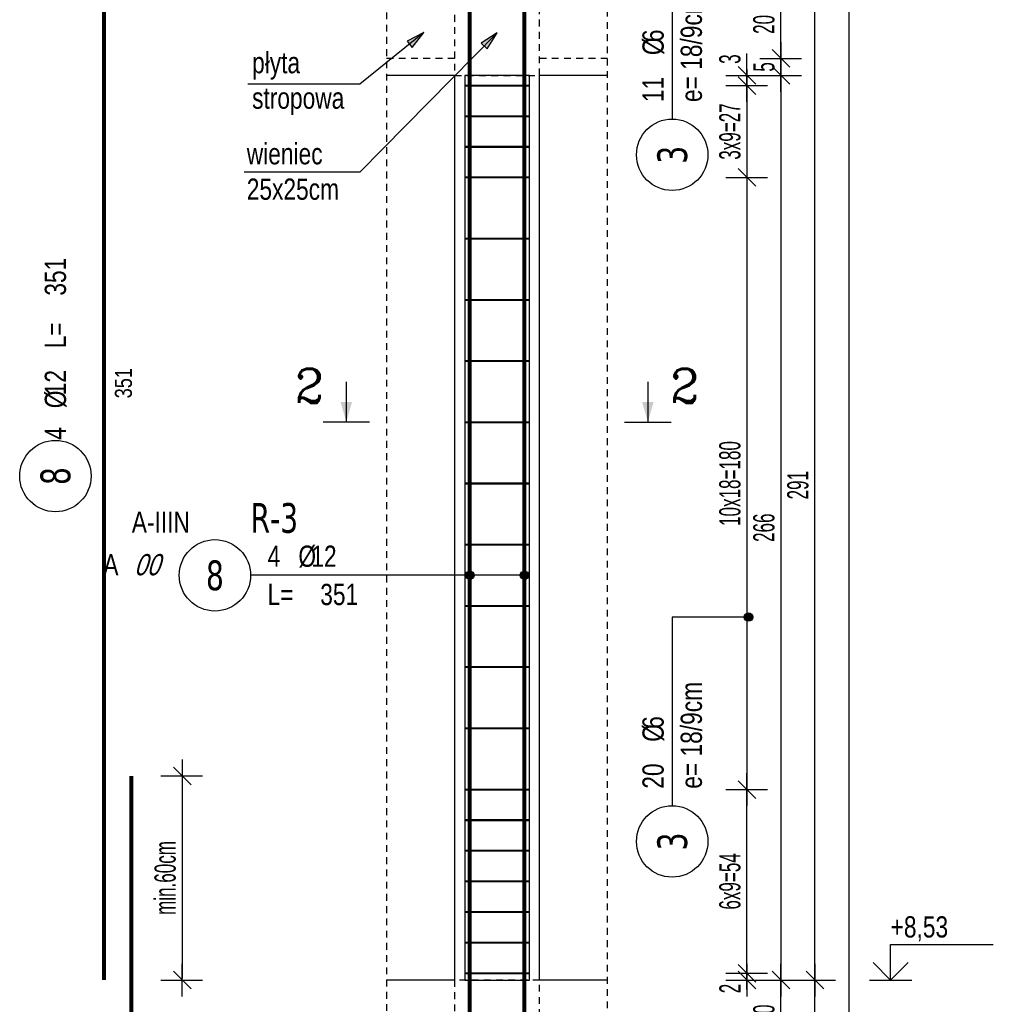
# Model space of a CAD drawing. Header units: millimetres. Extents: x 11988 to 14650, y -1596 to 604.
# Tile 21 of 38: x 12641 to 12927, y 43 to 332. Entities that reach past the tile are written whole.
import ezdxf
from ezdxf.enums import TextEntityAlignment as Align

# ---------------------------------------------------------------- set-up
doc = ezdxf.new("R2010")
doc.units = ezdxf.units.MM
doc.header["$LTSCALE"] = 10
doc.linetypes.add('MP', pattern=[0.36, 0.2, -0.16])
for name, color, linetype in [('BA_txg', 3, 'Continuous'), ('BA_wic', 1, 'Continuous'), ('BA_wis', 2, 'Continuous'), ('BA_wym', 1, 'Continuous'), ('BZ_kot', 7, 'Continuous'), ('BZ_odn', 1, 'Continuous'), ('BZ_opi1', 7, 'Continuous'), ('BZ_opi2', 4, 'Continuous'), ('BZ_opi3', 30, 'Continuous'), ('BZ_opi4', 53, 'Continuous'), ('BZ_P_roz', 11, 'Continuous'), ('BZ_P_wid', 3, 'Continuous'), ('BZ_P_wyc', 134, 'Continuous'), ('BZ_txs', 2, 'Continuous'), ('BZ_wym', 1, 'Continuous')]:
    doc.layers.add(name, color=color, linetype=linetype)
doc.layers.add('BZ_obroz', color=137, linetype='Continuous', plot=False)
doc.layers.add('BZ_pom', color=6, linetype='Continuous', plot=False)
doc.styles.add('BIKTBG', font='tahoma.ttf', dxfattribs={"width": 0.85})
doc.styles.add('BIKTC', font='bikromsw.shx', dxfattribs={"width": 0.85})
doc.styles.add('BIKTS', font='bikromsw.shx', dxfattribs={"width": 0.8})
doc.styles.add('BIKWYM', font='bikromsw.shx', dxfattribs={"width": 0.6})
doc.styles.add('ROMANC', font='ROMANC.SHX')
doc.dimstyles.new('BA_KR_25_cm', dxfattribs={"dimscale": 0.25, "dimtxt": 25, "dimasz": 1.666667, "dimexe": 24, "dimexo": 0, "dimgap": 0, "dimtad": 0, "dimdec": 1, "dimrnd": 0.5, "dimzin": 9, "dimdsep": 46, "dimtxsty": 'BIKWYM', "dimblk": 'WYM-KR', "dimcen": 0, "dimdle": 20, "dimclrd": 256, "dimclre": 256, "dimclrt": 2, "dimadec": 0, "dimazin": 0, "dimtfac": 0.033333, "dimtdec": 1, "dimtmove": 0, "dimatfit": 3, "dimldrblk": 'WYM-KR', "dimfxl": 25, "dimfxlon": 1, "dimtvp": 0.8, "dimtolj": 1, "dimarcsym": 0})
doc.dimstyles.new('BZ_KP_25_cm', dxfattribs={"dimscale": 0.25, "dimtxt": 25, "dimasz": 1.666667, "dimexe": 24, "dimexo": 0, "dimgap": 0, "dimtad": 0, "dimdec": 1, "dimrnd": 0.5, "dimzin": 9, "dimdsep": 46, "dimtxsty": 'BIKWYM', "dimblk": 'WYM-KR', "dimblk1": 'WYM-KP', "dimblk2": 'WYM-KP', "dimsah": 1, "dimcen": 0, "dimdle": 20, "dimclrd": 256, "dimclre": 256, "dimclrt": 7, "dimadec": 0, "dimazin": 0, "dimtfac": 0.033333, "dimtdec": 1, "dimtmove": 0, "dimatfit": 3, "dimldrblk": 'WYM-KP', "dimfxl": 1, "dimtvp": 0.8, "dimtolj": 1, "dimarcsym": 0})
doc.dimstyles.new('BZ_ST_25_cm', dxfattribs={"dimscale": 0.25, "dimtxt": 25, "dimasz": 1.666667, "dimexe": 24, "dimexo": 0, "dimgap": 0, "dimtad": 0, "dimdec": 1, "dimrnd": 0.5, "dimdsep": 46, "dimtxsty": 'BIKWYM', "dimblk": 'WYM-ST', "dimcen": 0, "dimdle": 20, "dimclrd": 256, "dimclre": 256, "dimclrt": 7, "dimadec": 0, "dimazin": 0, "dimtfac": 0.033333, "dimtdec": 1, "dimtix": 1, "dimtmove": 2, "dimatfit": 3, "dimldrblk": 'WYM-ST', "dimfxl": 1, "dimtvp": 0.8, "dimtolj": 1, "dimtzin": 0, "dimarcsym": 0})

# ---------------------------------------------------------------- blocks, each defined once
blk = doc.blocks.new('ST2')
blk.add_line((13.77, 0), (0, 0))
blk.add_solid([(6.84, -1.95), (6.84, 1.95), (0, 0)])
blk = doc.blocks.new('eprzh')
blk.add_line((-47.9, 0), (47.9, 0))
at = {"xscale": 6, "yscale": 6, "zscale": 6, "rotation": 90}
blk.add_blockref('ST2', (0, 0), dxfattribs=at)
at = {"style": 'ROMANC'}
blk.add_attdef('PRZ', text='', height=70, dxfattribs=at).set_placement((76, 39.4), align=Align.CENTER)
blk = doc.blocks.new('WYM-ST')
blk.add_hatch(color=256).paths.add_polyline_path([(-13, 2.88), (0, 0), (-13, -2.88)])
blk.add_lwpolyline([(0, 0), (-13, 2.88), (-13, -2.88), (0, 0)])
blk = doc.blocks.new('WYM-KP')
blk.add_hatch(color=256).paths.add_polyline_path([(3, 0, 1), (-3, 0, 1)])
blk.add_circle((0, 0), 3)
blk = doc.blocks.new('WYM-KR')
at = {"linetype": 'ByBlock'}
blk.add_line((11.52, 0), (-11.52, 0), dxfattribs=at)
at = {"color": 7, "linetype": 'ByBlock'}
blk.add_line((6.24, 6.24), (-6.24, -6.24), dxfattribs=at)
blk = doc.blocks.new('bik_BlkOpPret', base_point=(608.5, -87.83))
at = {"layer": 'BZ_opi1', "style": 'BIKTS', "width": 0.8}
for tag, p in [('SZTUK', (567.31, -85.33)), ('PRZEDR_FI', (581.12, -85.33)), ('PRZEKROJ', (584.93, -85.33)), ('PRZEDR_L', (567.31, -96.58)), ('DLUGOSC', (582.78, -96.58)), ('UWAGA', (567.31, -105.33))]:
    blk.add_attdef(tag, p, '', height=6.25, dxfattribs=at)
at = {"layer": 'BZ_opi2', "style": 'BIKTBG', "width": 0.8}
blk.add_attdef('NUMER', text='', height=8.75, dxfattribs=at).set_placement((551.81, -87.83), align=Align.MIDDLE_CENTER)
at = {"layer": 'BZ_pom', "width": 0.8}
for tag, p, height, style in [('POZYCJA', (562.31, -75.33), 8.75, 'BIKTBG'), ('GATUNEK', (526.97, -75.33), 6.25, 'BIKTS'), ('METODA_L', (520.17, -87.83), 6.25, 'BIKTS'), ('EURO_KOD', (529.45, -87.83), 6.25, 'BIKTS')]:
    blk.add_attdef(tag, p, '', height=height, dxfattribs=dict(at, style=style))
at = {"layer": 'BZ_wym', "width": 0.8}
for tag, p, height, style, flags in [('PRZEDR_NR', (567.31, -114.71), 8.75, 'BIKTBG', 1), ('PRZEDR_SZT', (567.31, -124.08), 6.25, 'BIKTS', 1), ('TYP_PRETA', (567.31, -133.46), 6.25, 'BIKTS', 3), ('EURO_KOD_SEGMENTY', (580.88, -142.83), 6.25, 'BIKTS', 3), ('HAK_1', (567.31, -152.21), 6.25, 'BIKTS', 3), ('HAK_2', (567.31, -161.58), 6.25, 'BIKTS', 3), ('ID', (567.31, -170.96), 6.25, 'BIKTS', 3), ('ID_C', (567.31, -180.33), 6.25, 'BIKTS', 3), ('b_atr_0', (567.31, -189.71), 6.25, 'BIKTS', 3)]:
    blk.add_attdef(tag, p, '', height=height, dxfattribs=dict(at, style=style, flags=flags))
blk = doc.blocks.new('*D144')
at = {"layer": 'BA_wym', "lineweight": -2}
for p, q in [((12682.55, 109.66), (12694.8, 109.66)), ((12688.8, 109.24), (12688.8, 50.08)), ((12682.55, 49.66), (12694.8, 49.66))]:
    blk.add_line(p, q, dxfattribs=at)
at = {"layer": 'Defpoints', "color": 0}
for p in [(12673.8, 109.66), (12665.8, 49.66), (12688.8, 49.66)]:
    blk.add_point(p, dxfattribs=at)
at = {"layer": 'BA_wym', "lineweight": -2, "xscale": 0.4166666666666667, "yscale": 0.4166666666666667, "zscale": 0.4166666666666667}
for p, rotation in [((12688.8, 109.66), 90), ((12688.8, 49.66), 270)]:
    blk.add_blockref('WYM-KR', p, dxfattribs=dict(at, rotation=rotation))
at = {"layer": 'BA_wym', "color": 2, "insert": (12683.8, 79.66), "char_height": 6.25, "attachment_point": 5, "rotation": 90, "style": 'BIKWYM'}
blk.add_mtext('\\A1;min.60cm', dxfattribs=at)
blk = doc.blocks.new('*D164')
at = {"layer": 'BA_wym', "lineweight": -2}
for p, q in [((12854.92, 52.08), (12854.92, 52.49)), ((12848.67, 51.66), (12860.92, 51.66)), ((12848.67, 49.66), (12860.92, 49.66)), ((12854.92, 51.66), (12854.92, 49.66)), ((12854.92, 49.24), (12854.92, 45.49))]:
    blk.add_line(p, q, dxfattribs=at)
at = {"layer": 'Defpoints', "color": 0}
for p in [(12790.92, 51.66), (12813.92, 49.66), (12854.92, 49.66)]:
    blk.add_point(p, dxfattribs=at)
at = {"layer": 'BA_wym', "lineweight": -2, "xscale": 0.4166666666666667, "yscale": 0.4166666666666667, "zscale": 0.4166666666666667}
for p, rotation in [((12854.92, 51.66), 270), ((12854.92, 49.66), 90)]:
    blk.add_blockref('WYM-KR', p, dxfattribs=dict(at, rotation=rotation))
at = {"layer": 'BA_wym', "color": 2, "insert": (12849.92, 47.16), "char_height": 6.25, "attachment_point": 5, "rotation": 90, "style": 'BIKWYM'}
blk.add_mtext('\\A1;2', dxfattribs=at)
blk = doc.blocks.new('*D165')
at = {"layer": 'BA_wym', "lineweight": -2}
for p, q in [((12848.67, 105.66), (12860.92, 105.66)), ((12854.92, 52.08), (12854.92, 105.24)), ((12848.67, 51.66), (12860.92, 51.66))]:
    blk.add_line(p, q, dxfattribs=at)
at = {"layer": 'Defpoints', "color": 0}
for p in [(12790.92, 105.66), (12854.92, 105.66), (12790.92, 51.66)]:
    blk.add_point(p, dxfattribs=at)
at = {"layer": 'BA_wym', "lineweight": -2, "xscale": 0.4166666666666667, "yscale": 0.4166666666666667, "zscale": 0.4166666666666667}
for p, rotation in [((12854.92, 105.66), 90), ((12854.92, 51.66), 270)]:
    blk.add_blockref('WYM-KR', p, dxfattribs=dict(at, rotation=rotation))
at = {"layer": 'BA_wym', "color": 2, "insert": (12849.92, 78.66), "char_height": 6.25, "attachment_point": 5, "rotation": 90, "style": 'BIKWYM'}
blk.add_mtext('\\A1;6x9=54', dxfattribs=at)
blk = doc.blocks.new('*D166')
at = {"layer": 'BA_wym', "lineweight": -2}
for p, q in [((12848.67, 285.66), (12860.92, 285.66)), ((12854.92, 285.24), (12854.92, 106.08)), ((12848.67, 105.66), (12860.92, 105.66))]:
    blk.add_line(p, q, dxfattribs=at)
at = {"layer": 'Defpoints', "color": 0}
for p in [(12790.92, 285.66), (12790.92, 105.66), (12854.92, 105.66)]:
    blk.add_point(p, dxfattribs=at)
at = {"layer": 'BA_wym', "lineweight": -2, "xscale": 0.4166666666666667, "yscale": 0.4166666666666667, "zscale": 0.4166666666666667}
for p, rotation in [((12854.92, 285.66), 90), ((12854.92, 105.66), 270)]:
    blk.add_blockref('WYM-KR', p, dxfattribs=dict(at, rotation=rotation))
at = {"layer": 'BA_wym', "color": 2, "insert": (12849.92, 195.66), "char_height": 6.25, "attachment_point": 5, "rotation": 90, "style": 'BIKWYM'}
blk.add_mtext('\\A1;10x18=180', dxfattribs=at)
blk = doc.blocks.new('*D167')
at = {"layer": 'BA_wym', "lineweight": -2}
for p, q in [((12854.92, 313.08), (12854.92, 313.49)), ((12848.67, 312.66), (12860.92, 312.66)), ((12854.92, 312.66), (12854.92, 285.66)), ((12848.67, 285.66), (12860.92, 285.66)), ((12854.92, 285.24), (12854.92, 284.83))]:
    blk.add_line(p, q, dxfattribs=at)
at = {"layer": 'Defpoints', "color": 0}
for p in [(12790.92, 312.66), (12790.92, 285.66), (12854.92, 285.66)]:
    blk.add_point(p, dxfattribs=at)
at = {"layer": 'BA_wym', "lineweight": -2, "xscale": 0.4166666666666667, "yscale": 0.4166666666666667, "zscale": 0.4166666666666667}
for p, rotation in [((12854.92, 312.66), 270), ((12854.92, 285.66), 90)]:
    blk.add_blockref('WYM-KR', p, dxfattribs=dict(at, rotation=rotation))
at = {"layer": 'BA_wym', "color": 2, "insert": (12849.92, 299.16), "char_height": 6.25, "attachment_point": 5, "rotation": 90, "style": 'BIKWYM'}
blk.add_mtext('\\A1;3x9=27', dxfattribs=at)
blk = doc.blocks.new('*D168')
at = {"layer": 'BA_wym', "lineweight": -2}
for p, q in [((12854.92, 316.08), (12854.92, 322.13)), ((12848.67, 315.66), (12860.92, 315.66)), ((12854.92, 312.66), (12854.92, 315.66)), ((12848.67, 312.66), (12860.92, 312.66)), ((12854.92, 312.24), (12854.92, 311.83))]:
    blk.add_line(p, q, dxfattribs=at)
at = {"layer": 'Defpoints', "color": 0}
for p in [(12813.92, 315.66), (12854.92, 315.66), (12790.92, 312.66)]:
    blk.add_point(p, dxfattribs=at)
at = {"layer": 'BA_wym', "lineweight": -2, "xscale": 0.4166666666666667, "yscale": 0.4166666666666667, "zscale": 0.4166666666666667}
for p, rotation in [((12854.92, 315.66), 270), ((12854.92, 312.66), 90)]:
    blk.add_blockref('WYM-KR', p, dxfattribs=dict(at, rotation=rotation))
at = {"layer": 'BA_wym', "color": 2, "insert": (12849.92, 320.46), "char_height": 6.25, "attachment_point": 5, "rotation": 90, "style": 'BIKWYM'}
blk.add_mtext('\\A1;3', dxfattribs=at)
blk = doc.blocks.new('bik_BlkOpPretU', base_point=(1570.94, 615.52))
at = {"layer": 'BZ_opi2', "style": 'BIKTBG', "width": 0.8}
blk.add_attdef('NUMER', text='', height=8.75, dxfattribs=at).set_placement((1514.25, 615.52), align=Align.MIDDLE_CENTER)
at = {"layer": 'BZ_opi4', "style": 'BIKTS', "width": 0.8}
for tag, p in [('SZTUK', (1529.75, 618.02)), ('PRZEDR_FI', (1538.8, 618.02)), ('PRZEKROJ', (1542.61, 618.02)), ('PRZEDR_L', (1529.75, 606.77)), ('DLUGOSC', (1545.23, 606.77)), ('UWAGA', (1529.75, 598.02))]:
    blk.add_attdef(tag, p, '', height=6.25, dxfattribs=at)
at = {"layer": 'BZ_pom', "width": 0.8}
for tag, p, height, style in [('GATUNEK', (1483.8, 628.02), 6.25, 'BIKTS'), ('POZYCJA', (1524.75, 628.02), 8.75, 'BIKTBG'), ('METODA_L', (1489.99, 615.52), 6.25, 'BIKTS')]:
    blk.add_attdef(tag, p, '', height=height, dxfattribs=dict(at, style=style))
at = {"layer": 'BZ_wym', "width": 0.8}
for tag, p, height, style, flags in [('PRZEDR_NR', (1529.75, 588.65), 8.75, 'BIKTBG', 1), ('PRZEDR_SZT', (1529.75, 579.27), 6.25, 'BIKTS', 1), ('TYP_PRETA', (1529.75, 569.9), 6.25, 'BIKTS', 3), ('EURO_KOD', (1529.75, 560.52), 6.25, 'BIKTS', 3), ('EURO_KOD_SEGMENTY', (1544.75, 560.52), 6.25, 'BIKTS', 3), ('HAK_1', (1529.75, 551.15), 6.25, 'BIKTS', 3), ('HAK_2', (1529.75, 541.77), 6.25, 'BIKTS', 3), ('ID', (1529.75, 532.4), 6.25, 'BIKTS', 3), ('ID_C', (1529.75, 523.02), 6.25, 'BIKTS', 3), ('b_atr_0', (1529.75, 513.65), 6.25, 'BIKTS', 3)]:
    blk.add_attdef(tag, p, '', height=height, dxfattribs=dict(at, style=style, flags=flags))
blk = doc.blocks.new('*D180')
at = {"layer": 'BA_wym', "lineweight": -2}
for p, q in [((12858.67, 49.66), (12870.92, 49.66)), ((12864.92, 30.08), (12864.92, 49.24)), ((12858.67, 29.66), (12870.92, 29.66))]:
    blk.add_line(p, q, dxfattribs=at)
at = {"layer": 'Defpoints', "color": 0}
for p in [(12813.92, 49.66), (12864.92, 49.66), (12813.92, 29.66)]:
    blk.add_point(p, dxfattribs=at)
at = {"layer": 'BA_wym', "lineweight": -2, "xscale": 0.4166666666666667, "yscale": 0.4166666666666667, "zscale": 0.4166666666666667}
for p, rotation in [((12864.92, 49.66), 90), ((12864.92, 29.66), 270)]:
    blk.add_blockref('WYM-KR', p, dxfattribs=dict(at, rotation=rotation))
at = {"layer": 'BA_wym', "color": 2, "insert": (12859.92, 39.66), "char_height": 6.25, "attachment_point": 5, "rotation": 90, "style": 'BIKWYM'}
blk.add_mtext('\\A1;20', dxfattribs=at)
blk = doc.blocks.new('*D181')
at = {"layer": 'BA_wym', "lineweight": -2}
for p, q in [((12858.67, 315.66), (12870.92, 315.66)), ((12864.92, 315.24), (12864.92, 50.08)), ((12858.67, 49.66), (12870.92, 49.66))]:
    blk.add_line(p, q, dxfattribs=at)
at = {"layer": 'Defpoints', "color": 0}
for p in [(12813.92, 315.66), (12813.92, 49.66), (12864.92, 49.66)]:
    blk.add_point(p, dxfattribs=at)
at = {"layer": 'BA_wym', "lineweight": -2, "xscale": 0.4166666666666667, "yscale": 0.4166666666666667, "zscale": 0.4166666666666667}
for p, rotation in [((12864.92, 315.66), 90), ((12864.92, 49.66), 270)]:
    blk.add_blockref('WYM-KR', p, dxfattribs=dict(at, rotation=rotation))
at = {"layer": 'BA_wym', "color": 2, "insert": (12859.92, 182.66), "char_height": 6.25, "attachment_point": 5, "rotation": 90, "style": 'BIKWYM'}
blk.add_mtext('\\A1;266', dxfattribs=at)
blk = doc.blocks.new('*D182')
at = {"layer": 'BA_wym', "lineweight": -2}
for p, q in [((12858.67, 320.66), (12870.92, 320.66)), ((12864.92, 320.24), (12864.92, 316.08)), ((12858.67, 315.66), (12870.92, 315.66))]:
    blk.add_line(p, q, dxfattribs=at)
at = {"layer": 'Defpoints', "color": 0}
for p in [(12813.92, 320.66), (12813.92, 315.66), (12864.92, 315.66)]:
    blk.add_point(p, dxfattribs=at)
at = {"layer": 'BA_wym', "lineweight": -2, "xscale": 0.4166666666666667, "yscale": 0.4166666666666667, "zscale": 0.4166666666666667}
for p, rotation in [((12864.92, 320.66), 90), ((12864.92, 315.66), 270)]:
    blk.add_blockref('WYM-KR', p, dxfattribs=dict(at, rotation=rotation))
at = {"layer": 'BA_wym', "color": 2, "insert": (12859.92, 318.16), "char_height": 6.25, "attachment_point": 5, "rotation": 90, "style": 'BIKWYM'}
blk.add_mtext('\\A1;5', dxfattribs=at)
blk = doc.blocks.new('*D183')
at = {"layer": 'BA_wym', "lineweight": -2}
for p, q in [((12858.67, 340.66), (12870.92, 340.66)), ((12864.92, 321.08), (12864.92, 340.24)), ((12858.67, 320.66), (12870.92, 320.66))]:
    blk.add_line(p, q, dxfattribs=at)
at = {"layer": 'Defpoints', "color": 0}
for p in [(12813.92, 340.66), (12864.92, 340.66), (12813.92, 320.66)]:
    blk.add_point(p, dxfattribs=at)
at = {"layer": 'BA_wym', "lineweight": -2, "xscale": 0.4166666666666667, "yscale": 0.4166666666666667, "zscale": 0.4166666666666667}
for p, rotation in [((12864.92, 340.66), 90), ((12864.92, 320.66), 270)]:
    blk.add_blockref('WYM-KR', p, dxfattribs=dict(at, rotation=rotation))
at = {"layer": 'BA_wym', "color": 2, "insert": (12859.92, 330.66), "char_height": 6.25, "attachment_point": 5, "rotation": 90, "style": 'BIKWYM'}
blk.add_mtext('\\A1;20', dxfattribs=at)
blk = doc.blocks.new('*D188')
at = {"layer": 'BA_wym', "lineweight": -2}
for p, q in [((12868.67, 49.66), (12880.92, 49.66)), ((12874.92, -238.92), (12874.92, 49.24)), ((12868.67, -239.34), (12880.92, -239.34))]:
    blk.add_line(p, q, dxfattribs=at)
at = {"layer": 'Defpoints', "color": 0}
for p in [(12813.92, 49.66), (12874.92, 49.66), (12813.92, -239.34)]:
    blk.add_point(p, dxfattribs=at)
at = {"layer": 'BA_wym', "lineweight": -2, "xscale": 0.4166666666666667, "yscale": 0.4166666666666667, "zscale": 0.4166666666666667}
for p, rotation in [((12874.92, 49.66), 90), ((12874.92, -239.34), 270)]:
    blk.add_blockref('WYM-KR', p, dxfattribs=dict(at, rotation=rotation))
at = {"layer": 'BA_wym', "color": 2, "insert": (12869.92, -94.84), "char_height": 6.25, "attachment_point": 5, "rotation": 90, "style": 'BIKWYM'}
blk.add_mtext('\\A1;289', dxfattribs=at)
blk = doc.blocks.new('*D189')
at = {"layer": 'BA_wym', "lineweight": -2}
for p, q in [((12868.67, 340.66), (12880.92, 340.66)), ((12874.92, 50.08), (12874.92, 340.24)), ((12868.67, 49.66), (12880.92, 49.66))]:
    blk.add_line(p, q, dxfattribs=at)
at = {"layer": 'Defpoints', "color": 0}
for p in [(12813.92, 340.66), (12874.92, 340.66), (12813.92, 49.66)]:
    blk.add_point(p, dxfattribs=at)
at = {"layer": 'BA_wym', "lineweight": -2, "xscale": 0.4166666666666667, "yscale": 0.4166666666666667, "zscale": 0.4166666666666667}
for p, rotation in [((12874.92, 340.66), 90), ((12874.92, 49.66), 270)]:
    blk.add_blockref('WYM-KR', p, dxfattribs=dict(at, rotation=rotation))
at = {"layer": 'BA_wym', "color": 2, "insert": (12869.92, 195.16), "char_height": 6.25, "attachment_point": 5, "rotation": 90, "style": 'BIKWYM'}
blk.add_mtext('\\A1;291', dxfattribs=at)
blk = doc.blocks.new('*D190')
at = {"layer": 'BA_wym', "lineweight": -2}
for p, q in [((12878.67, 470.66), (12890.92, 470.66)), ((12884.92, 470.24), (12884.92, -947.92)), ((12878.67, -948.34), (12890.92, -948.34))]:
    blk.add_line(p, q, dxfattribs=at)
at = {"layer": 'Defpoints', "color": 0}
for p in [(12813.92, 470.66), (12813.92, -948.34), (12884.92, -948.34)]:
    blk.add_point(p, dxfattribs=at)
at = {"layer": 'BA_wym', "lineweight": -2, "xscale": 0.4166666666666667, "yscale": 0.4166666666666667, "zscale": 0.4166666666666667}
for p, rotation in [((12884.92, 470.66), 90), ((12884.92, -948.34), 270)]:
    blk.add_blockref('WYM-KR', p, dxfattribs=dict(at, rotation=rotation))
at = {"layer": 'BA_wym', "color": 2, "insert": (12879.92, -238.84), "char_height": 6.25, "attachment_point": 5, "rotation": 90, "style": 'BIKWYM'}
blk.add_mtext('\\A1;1419', dxfattribs=at)
blk = doc.blocks.new('*U29')
for p, q in [((0, 4.17), (12.08, 4.17)), ((0, 0), (0, 4.17))]:
    blk.add_line(p, q)
at = {"color": 1}
blk.add_line((-2.5, 0), (2.5, 0), dxfattribs=at)
blk.add_lwpolyline([(-2.06, 2.06), (0, 0), (2.06, 2.06)])
at = {"style": 'BIKTS', "width": 0.8}
blk.add_attdef('POZIOM', text='', height=2.5, dxfattribs=at).set_placement((0, 6.25), align=Align.MIDDLE_LEFT)
blk = doc.blocks.new('bik_BlkOpPretW', base_point=(917.65, 307.46))
at = {"layer": 'BZ_opi2', "style": 'BIKTBG', "width": 0.8}
blk.add_attdef('NUMER', text='', height=8.75, dxfattribs=at).set_placement((933.15, 307.46), align=Align.MIDDLE_CENTER)
at = {"layer": 'BZ_opi4', "style": 'BIKTS', "width": 0.8}
for tag, p in [('SZTUK', (943.38, 304.33)), ('PRZEDR_FI', (952.43, 304.33)), ('PRZEKROJ', (956.24, 304.33)), ('PRZEDR_L', (970.04, 304.33)), ('DLUGOSC', (985.52, 304.33))]:
    blk.add_attdef(tag, p, '', height=6.25, dxfattribs=at)
at = {"layer": 'BZ_pom', "width": 0.8}
for tag, p, height, style, flags in [('POZYCJA', (943.38, 294.96), 8.75, 'BIKTBG', 3), ('GATUNEK', (943.38, 285.58), 6.25, 'BIKTS', 1), ('METODA_L', (943.38, 266.83), 6.25, 'BIKTS', 3)]:
    blk.add_attdef(tag, p, '', height=height, dxfattribs=dict(at, style=style, flags=flags))
at = {"layer": 'BZ_wym', "width": 0.8}
for tag, p, height, style, flags in [('UWAGA', (943.38, 276.21), 6.25, 'BIKTS', 1), ('TYP_PRETA', (943.38, 257.46), 6.25, 'BIKTS', 3), ('PRZEDR_NR', (943.38, 248.08), 8.75, 'BIKTBG', 1), ('PRZEDR_SZT', (943.38, 238.71), 6.25, 'BIKTS', 1), ('EURO_KOD', (943.38, 229.33), 6.25, 'BIKTS', 3), ('EURO_KOD_SEGMENTY', (956.95, 229.33), 6.25, 'BIKTS', 3), ('HAK_1', (943.38, 219.96), 6.25, 'BIKTS', 3), ('HAK_2', (943.38, 210.58), 6.25, 'BIKTS', 3), ('ID', (943.38, 201.21), 6.25, 'BIKTS', 3), ('ID_C', (943.38, 191.83), 6.25, 'BIKTS', 3), ('b_atr_0', (943.38, 182.46), 6.25, 'BIKTS', 3)]:
    blk.add_attdef(tag, p, '', height=height, dxfattribs=dict(at, style=style, flags=flags))

msp = doc.modelspace()

# ---------------------------------------------------------------- linework, layer by layer
at = {"layer": 'BA_wic', "linetype": 'MP'}
for points in [[(12748.92, 478.16), (12748.92, -955.84)], [(12813.92, -955.84), (12813.92, 478.16)], [(12768.92, 340.66), (12768.92, 315.66), (12793.92, 315.66), (12793.92, 340.66), (12768.92, 340.66)], [(12768.92, 320.66), (12748.92, 320.66)], [(12813.92, 320.66), (12793.92, 320.66)], [(12768.92, 49.66), (12768.92, 24.66), (12793.92, 24.66), (12793.92, 49.66), (12768.92, 49.66)]]:
    msp.add_lwpolyline(points, dxfattribs=at)
at = {"layer": 'BA_wis'}
for points in [[(12768.92, 315.66), (12748.92, 315.66)], [(12768.92, 315.66), (12768.92, 49.66)], [(12793.92, 49.66), (12793.92, 315.66)], [(12813.92, 315.66), (12793.92, 315.66)], [(12768.92, 49.66), (12748.92, 49.66)], [(12813.92, 49.66), (12793.92, 49.66)]]:
    msp.add_lwpolyline(points, dxfattribs=at)
at = {"layer": 'BZ_obroz'}
msp.add_lwpolyline([(12771.92, 49.66), (12790.92, 49.66), (12790.92, 315.66), (12771.92, 315.66)], close=True, dxfattribs=at)
at = {"layer": 'BZ_odn', "color": 252}
for centre in [(12832.92, 292.33), (12651.5, 197.85), (12832.92, 90.41)]:
    msp.add_circle(centre, 10.5, dxfattribs=at)
at = {"layer": 'BZ_odn'}
msp.add_circle((12698.42, 168.66), 10.5, dxfattribs=at)
at = {"layer": 'BZ_P_roz', "const_width": 0.6}
for points in [[(12771.92, 312.66), (12790.92, 312.66)], [(12771.92, 303.66), (12790.92, 303.66)], [(12771.92, 294.66), (12790.92, 294.66)], [(12771.92, 285.66), (12790.92, 285.66)], [(12771.92, 267.66), (12790.92, 267.66)], [(12771.92, 249.66), (12790.92, 249.66)], [(12771.92, 231.66), (12790.92, 231.66)], [(12771.92, 213.66), (12790.92, 213.66)], [(12771.92, 195.66), (12790.92, 195.66)], [(12771.92, 177.66), (12790.92, 177.66)], [(12771.92, 159.66), (12790.92, 159.66)], [(12771.92, 141.66), (12790.92, 141.66)], [(12771.92, 123.66), (12790.92, 123.66)], [(12771.92, 105.66), (12790.92, 105.66)], [(12771.92, 96.66), (12790.92, 96.66)], [(12771.92, 87.66), (12790.92, 87.66)], [(12771.92, 78.66), (12790.92, 78.66)], [(12771.92, 69.66), (12790.92, 69.66)], [(12771.92, 60.66), (12790.92, 60.66)], [(12771.92, 51.66), (12790.92, 51.66)]]:
    msp.add_lwpolyline(points, dxfattribs=at)
at = {"layer": 'BZ_P_wid', "const_width": 1.2}
for points in [[(12773.38, 400.66), (12773.38, 49.66)], [(12789.46, 400.66), (12789.46, 329.06), (12789.46, 49.66)], [(12773.38, 109.66), (12773.38, -239.34)], [(12789.46, 109.66), (12789.46, -239.34)]]:
    msp.add_lwpolyline(points, dxfattribs=at)
at = {"layer": 'BZ_P_wyc', "linetype": 'Continuous', "const_width": 1.2}
for points in [[(12665.8, 400.66), (12665.8, 49.66)], [(12673.8, 109.66), (12673.8, -239.34)]]:
    msp.add_lwpolyline(points, dxfattribs=at)

# ---------------------------------------------------------------- block references
ref = msp.add_blockref('bik_BlkOpPretU', (12832.92, 358.3), dxfattribs=dict(rotation=90))
ref.add_attrib('NUMER', '3', dxfattribs={"layer": 'BZ_opi2', "height": 8.75, "rotation": 90, "style": 'BIKTBG', "width": 0.8}).set_placement((12832.92, 292.33), align=Align.MIDDLE_CENTER)
ref.add_attrib('SZTUK', '11', (12830.42, 307.83), dxfattribs={"layer": 'BZ_opi4', "height": 6.25, "rotation": 90, "style": 'BIKTS', "width": 0.8})
ref.add_attrib('PRZEKROJ', '6', (12830.42, 325.45), dxfattribs={"layer": 'BZ_opi4', "height": 6.25, "rotation": 90, "style": 'BIKTS', "width": 0.8})
ref.add_attrib('UWAGA', 'e= 18/9cm', (12841.67, 307.83), dxfattribs={"layer": 'BZ_opi4', "height": 6.25, "rotation": 90, "style": 'BIKTS', "width": 0.8})
ref.add_attrib('PRZEDR_FI', '%%c', (12830.42, 321.64), dxfattribs={"layer": 'BZ_opi4', "height": 6.25, "rotation": 90, "style": 'BIKTS', "width": 0.8})
ref = msp.add_blockref('bik_BlkOpPretW', (12651.5, 182.35), dxfattribs=dict(rotation=90))
ref.add_attrib('NUMER', '8', dxfattribs={"layer": 'BZ_opi2', "height": 8.75, "rotation": 90, "style": 'BIKTBG', "width": 0.8}).set_placement((12651.5, 197.85), align=Align.MIDDLE_CENTER)
ref.add_attrib('SZTUK', '4', (12654.62, 208.51), dxfattribs={"layer": 'BZ_opi4', "height": 6.25, "rotation": 90, "style": 'BIKTS', "width": 0.8})
ref.add_attrib('PRZEKROJ', '12', (12654.62, 221.6), dxfattribs={"layer": 'BZ_opi4', "height": 6.25, "rotation": 90, "style": 'BIKTS', "width": 0.8})
ref.add_attrib('DLUGOSC', '351', (12654.62, 250.89), dxfattribs={"layer": 'BZ_opi4', "height": 6.25, "rotation": 90, "style": 'BIKTS', "width": 0.8})
ref.add_attrib('PRZEDR_FI', '%%c', (12654.62, 217.79), dxfattribs={"layer": 'BZ_opi4', "height": 6.25, "rotation": 90, "style": 'BIKTS', "width": 0.8})
ref.add_attrib('PRZEDR_L', 'L=', (12654.62, 235.41), dxfattribs={"layer": 'BZ_opi4', "height": 6.25, "rotation": 90, "style": 'BIKTS', "width": 0.8})
ref = msp.add_blockref('bik_BlkOpPret', (12752.73, 168.66))
ref.add_attrib('NUMER', '8', dxfattribs={"layer": 'BZ_opi2', "height": 8.75, "style": 'BIKTBG', "width": 0.8}).set_placement((12698.42, 168.66), align=Align.MIDDLE_CENTER)
ref.add_attrib('POZYCJA', 'R-3', (12708.92, 181.16), dxfattribs={"layer": 'BZ_pom', "height": 8.75, "style": 'BIKTBG', "width": 0.8})
ref.add_attrib('SZTUK', '4', (12713.92, 171.16), dxfattribs={"layer": 'BZ_opi1', "height": 6.25, "style": 'BIKTS', "width": 0.8})
ref.add_attrib('GATUNEK', 'A-IIIN', (12673.97, 181.16), dxfattribs={"layer": 'BZ_pom', "height": 6.25, "style": 'BIKTS', "width": 0.8})
ref.add_attrib('PRZEKROJ', '12', (12726.78, 171.16), dxfattribs={"layer": 'BZ_opi1', "height": 6.25, "style": 'BIKTS', "width": 0.8})
ref.add_attrib('DLUGOSC', '351', (12729.4, 159.91), dxfattribs={"layer": 'BZ_opi1', "height": 6.25, "style": 'BIKTS', "width": 0.8})
ref.add_attrib('METODA_L', 'A', (12665.59, 168.66), dxfattribs={"layer": 'BZ_pom', "height": 6.25, "style": 'BIKTS', "width": 0.8})
ref.add_attrib('PRZEDR_FI', '%%c', (12722.97, 171.16), dxfattribs={"layer": 'BZ_opi1', "height": 6.25, "style": 'BIKTS', "width": 0.8})
ref.add_attrib('PRZEDR_L', 'L=', (12713.92, 159.91), dxfattribs={"layer": 'BZ_opi1', "height": 6.25, "style": 'BIKTS', "width": 0.8})
ref.add_attrib('EURO_KOD', '00', (12674.63, 168.66), dxfattribs={"layer": 'BZ_pom', "height": 6.25, "style": 'BIKTS', "oblique": 18, "width": 0.8})
ref = msp.add_blockref('bik_BlkOpPretU', (12832.92, 156.39), dxfattribs=dict(rotation=90))
ref.add_attrib('NUMER', '3', dxfattribs={"layer": 'BZ_opi2', "height": 8.75, "rotation": 90, "style": 'BIKTBG', "width": 0.8}).set_placement((12832.92, 90.41), align=Align.MIDDLE_CENTER)
ref.add_attrib('SZTUK', '20', (12830.42, 105.91), dxfattribs={"layer": 'BZ_opi4', "height": 6.25, "rotation": 90, "style": 'BIKTS', "width": 0.8})
ref.add_attrib('PRZEKROJ', '6', (12830.42, 123.53), dxfattribs={"layer": 'BZ_opi4', "height": 6.25, "rotation": 90, "style": 'BIKTS', "width": 0.8})
ref.add_attrib('UWAGA', 'e= 18/9cm', (12841.67, 105.91), dxfattribs={"layer": 'BZ_opi4', "height": 6.25, "rotation": 90, "style": 'BIKTS', "width": 0.8})
ref.add_attrib('PRZEDR_FI', '%%c', (12830.42, 119.72), dxfattribs={"layer": 'BZ_opi4', "height": 6.25, "rotation": 90, "style": 'BIKTS', "width": 0.8})
at = {"layer": 'BA_txg'}
ref = msp.add_blockref('eprzh', (12737.07, 213.74), dxfattribs=dict(at, xscale=-0.142857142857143, yscale=0.1428571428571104, zscale=0.142857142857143))
ref.add_attrib('PRZ', '2', dxfattribs={"layer": '0', "height": 10, "style": 'ROMANC'}).set_placement((12726.22, 219.38), align=Align.CENTER)
at = {"layer": 'BA_txg', "xscale": 0.142857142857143, "yscale": 0.142857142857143, "zscale": 0.142857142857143}
msp.add_blockref('eprzh', (12825.77, 213.74), dxfattribs=at).add_auto_attribs({'PRZ': '2'})
at = {"layer": 'BZ_kot', "xscale": 2.5, "yscale": 2.5, "zscale": 2.5}
msp.add_blockref('*U29', (12897.17, 49.66), dxfattribs=at).add_auto_attribs({'POZIOM': '+8,53'})

# ---------------------------------------------------------------- texts
at = {"layer": 'BZ_opi3', "style": 'BIKTC', "width": 0.8}
msp.add_text('351', height=5, rotation=90.0002, dxfattribs=at).set_placement((12671.5, 225.16), align=Align.MIDDLE_CENTER)
at = {"layer": 'BZ_txs', "char_height": 6.25, "width": 113.0116, "attachment_point": 1, "style": 'BIKTS'}
for s, insert in [('płyta\\Pstropowa', (12709.35, 322.54)), ('wieniec\\P25x25cm', (12707.79, 295.76))]:
    msp.add_mtext(s, dxfattribs=dict(at, insert=insert))

# ---------------------------------------------------------------- dimensions: what is measured, and where the dimension line sits
at = {"layer": 'BA_wym'}
for base, p1, p2, override, picture, middle in [((12884.92, -948.34), (12813.92, 470.66), (12813.92, -948.34), {"dimrnd": 1, "dimblk": 'WYM-KR', "dimatfit": 1}, '*D190', (12879.92, -238.84)), ((12864.92, 340.66), (12813.92, 320.66), (12813.92, 340.66), {"dimatfit": 1}, '*D183', (12859.92, 330.66)), ((12874.92, 340.66), (12813.92, 49.66), (12813.92, 340.66), {"dimrnd": 1, "dimblk": 'WYM-KR', "dimatfit": 1}, '*D189', (12869.92, 195.16)), ((12864.92, 315.66), (12813.92, 320.66), (12813.92, 315.66), {"dimatfit": 1}, '*D182', (12859.92, 318.16)), ((12864.92, 49.66), (12813.92, 315.66), (12813.92, 49.66), {"dimrnd": 1, "dimblk": 'WYM-KR', "dimatfit": 1}, '*D181', (12859.92, 182.66)), ((12854.92, 49.66), (12790.92, 51.66), (12813.92, 49.66), {"dimatfit": 1}, '*D164', (12849.92, 47.16)), ((12864.92, 49.66), (12813.92, 29.66), (12813.92, 49.66), {"dimatfit": 1}, '*D180', (12859.92, 39.66)), ((12874.92, 49.66), (12813.92, -239.34), (12813.92, 49.66), {"dimrnd": 1, "dimblk": 'WYM-KR', "dimatfit": 1}, '*D188', (12869.92, -94.84))]:
    dim = msp.add_linear_dim(base=base, p1=p1, p2=p2, angle=90, dimstyle='BA_KR_25_cm', override=override, dxfattribs=at)
    dim.commit()
    dim.dimension.update_dxf_attribs({"geometry": picture, "text_midpoint": middle})
dim = msp.add_linear_dim(base=(12854.92, 315.66), p1=(12790.92, 312.66), p2=(12813.92, 315.66), angle=90, dimstyle='BA_KR_25_cm', override={"dimrnd": 1, "dimatfit": 1}, dxfattribs=at)
dim.commit()
dim.dimension.update_dxf_attribs({"geometry": '*D168', "text_midpoint": (12854.92, 320.46), "dimtype": 160})
dim = msp.add_linear_dim(base=(12854.92, 285.66), p1=(12790.92, 312.66), p2=(12790.92, 285.66), angle=90, text='3x9=<>', dimstyle='BA_KR_25_cm', override={"dimtxsty": 'BIKWYM', "dimatfit": 1}, dxfattribs=at)
dim.commit()
dim.dimension.update_dxf_attribs({"geometry": '*D167', "text_midpoint": (12854.92, 299.16), "dimtype": 160})
for base, p1, p2, text, picture, middle in [((12854.92, 105.66), (12790.92, 285.66), (12790.92, 105.66), '10x18=<>', '*D166', (12849.92, 195.66)), ((12688.8, 49.66), (12673.8, 109.66), (12665.8, 49.66), 'min.60cm', '*D144', (12683.8, 79.66)), ((12854.92, 105.66), (12790.92, 51.66), (12790.92, 105.66), '6x9=<>', '*D165', (12849.92, 78.66))]:
    dim = msp.add_linear_dim(base=base, p1=p1, p2=p2, angle=90, text=text, dimstyle='BA_KR_25_cm', override={"dimtxsty": 'BIKWYM', "dimatfit": 1}, dxfattribs=at)
    dim.commit()
    dim.dimension.update_dxf_attribs({"geometry": picture, "text_midpoint": middle})

# ---------------------------------------------------------------- leaders
at = {"layer": 'BZ_odn', "color": 252}
for points in [[(12855.35, 358.3), (12832.92, 358.3), (12832.92, 302.83)], [(12855.35, 156.39), (12832.92, 156.39), (12832.92, 100.91)]]:
    msp.add_leader(points, dimstyle='BZ_KP_25_cm', override={"dimclrd": 252}, dxfattribs=at)
at = {"layer": 'BZ_odn'}
for points, dimstyle in [([(12781.42, 328.16), (12741.02, 287.19), (12707, 287.19)], 'BZ_ST_25_cm'), ([(12759.91, 328.24), (12741.02, 313.05), (12708.13, 313.05)], 'BZ_ST_25_cm'), ([(12773.38, 168.66), (12748.92, 168.66), (12708.92, 168.66)], 'BZ_KP_25_cm'), ([(12789.46, 168.66), (12748.92, 168.66), (12708.92, 168.66)], 'BZ_KP_25_cm')]:
    msp.add_leader(points, dimstyle=dimstyle, dxfattribs=at)

doc.saveas('drawing.dxf')
